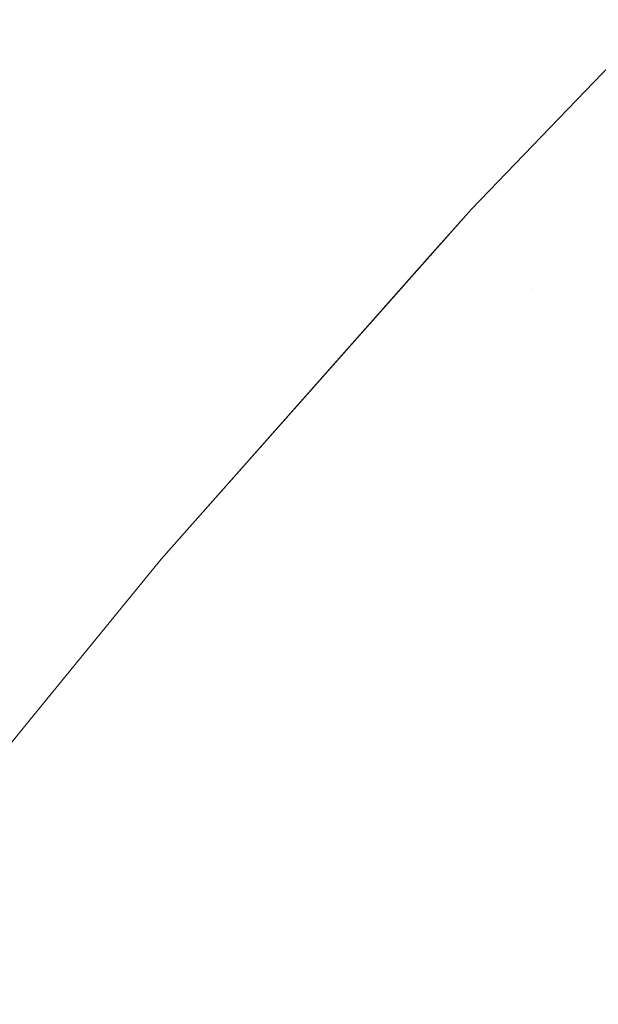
# Model space of a CAD drawing. Header units: centimetres. Extents: x -44.1 to 45.2, y 4.2 to 6.
# Tile 73 of 256: x -44.07532 to -44.07035, y 5.94152 to 5.94998. Entities that reach past the tile are written whole.
import ezdxf

# ---------------------------------------------------------------- set-up
doc = ezdxf.new("R2010")
doc.units = ezdxf.units.CM
doc.header["$LTSCALE"] = 2.54
doc.layers.add('Lucido design-1', color=7, linetype='Continuous')

# ---------------------------------------------------------------- blocks, each defined once
blk = doc.blocks.new('Gruppo-4-1')
at = {"color": 7, "linetype": 'Continuous', "lineweight": 9}
for points, invisible_edges in [([(-44.0714419, 5.9483543, -2312.42217), (-44.0717872, 5.9479529, -2312.4206076), (-44.0698821, 5.9499819, -2312.4206076)], 11), ([(-44.0717872, 5.9479529, -2312.4206076), (-44.0717334, 5.9479353, -2312.4190457), (-44.0698289, 5.9499637, -2312.4190457), (-44.0698821, 5.9499819, -2312.4206076)], 15), ([(-44.0698821, 5.9499819, -2313.0237324), (-44.0717872, 5.9479529, -2313.0237324), (-44.0714419, 5.9483543, -2313.02217)], 11), ([(-44.0698821, 5.9499819, -2313.0237324), (-44.0698289, 5.9499637, -2313.0252942), (-44.0717334, 5.9479353, -2313.0252942), (-44.0717872, 5.9479529, -2313.0237324)], 15), ([(-44.0697403, 5.9499332, -2312.417485), (-44.0698289, 5.9499637, -2312.4190457), (-44.0717334, 5.9479353, -2312.4190457), (-44.0716437, 5.9479061, -2312.417485)], 15), ([(-44.0716437, 5.9479061, -2313.0268549), (-44.0717334, 5.9479353, -2313.0252942), (-44.0698289, 5.9499637, -2313.0252942), (-44.0697403, 5.9499332, -2313.0268549)], 15), ([(-44.0698821, 5.9499819, -2312.4206076), (-44.0698843, 5.9499731, -2312.42217), (-44.0714419, 5.9483543, -2312.42217)], 9), ([(-44.0714419, 5.9483543, -2313.02217), (-44.0698843, 5.9499731, -2313.02217), (-44.0698821, 5.9499819, -2313.0237324)], 10), ([(-44.0698843, 5.9499731, -2313.02217), (-44.0714419, 5.9483543, -2313.02217), (-44.0714419, 5.9483543, -2312.42217), (-44.0698843, 5.9499731, -2312.42217)], 10), ([(-44.0716437, 5.9479061, -2312.417485), (-44.0715182, 5.9478653, -2312.4159261), (-44.0696165, 5.9498907, -2312.4159261), (-44.0697403, 5.9499332, -2312.417485)], 15), ([(-44.0697403, 5.9499332, -2313.0268549), (-44.0696165, 5.9498907, -2313.0284139), (-44.0715182, 5.9478653, -2313.0284139), (-44.0716437, 5.9479061, -2313.0268549)], 15), ([(-44.0694574, 5.949836, -2312.4143694), (-44.0696165, 5.9498907, -2312.4159261), (-44.0715182, 5.9478653, -2312.4159261), (-44.071357, 5.9478128, -2312.4143694)], 15), ([(-44.071357, 5.9478128, -2313.0299706), (-44.0715182, 5.9478653, -2313.0284139), (-44.0696165, 5.9498907, -2313.0284139), (-44.0694574, 5.949836, -2313.0299706)], 15), ([(-44.0694574, 5.949836, -2312.4143694), (-44.071357, 5.9478128, -2312.4143694), (-44.0711602, 5.9477488, -2312.4128155), (-44.0702247, 5.9487589, -2312.4128155)], 15), ([(-44.0694574, 5.949836, -2313.0299706), (-44.0692631, 5.9497692, -2313.0315244), (-44.0711602, 5.9477488, -2313.0315244), (-44.071357, 5.9478128, -2313.0299706)], 15), ([(-44.0709279, 5.9476732, -2313.0330749), (-44.0711602, 5.9477488, -2313.0315244), (-44.0692631, 5.9497692, -2313.0315244), (-44.0690339, 5.9496905, -2313.0330749)], 15), ([(-44.0690339, 5.9496905, -2313.0330749), (-44.0687699, 5.9495997, -2313.0346213), (-44.0706604, 5.9475862, -2313.0346213), (-44.0709279, 5.9476732, -2313.0330749)], 15), ([(-44.0703579, 5.9474877, -2313.0361633), (-44.0706604, 5.9475862, -2313.0346213), (-44.0687699, 5.9495997, -2313.0346213), (-44.0684712, 5.9494971, -2313.0361633)], 15), ([(-44.0684712, 5.9494971, -2313.0361633), (-44.0681381, 5.9493826, -2313.0377002), (-44.0700204, 5.9473779, -2313.0377002), (-44.0703579, 5.9474877, -2313.0361633)], 15), ([(-44.069994, 5.9486817, -2312.4112651), (-44.0702247, 5.9487589, -2312.4128155), (-44.0711602, 5.9477488, -2312.4128155), (-44.0709279, 5.9476732, -2312.4112651)], 15), ([(-44.0709279, 5.9476732, -2312.4112651), (-44.0706604, 5.9475862, -2312.4097186), (-44.0697282, 5.9485928, -2312.4097186), (-44.069994, 5.9486817, -2312.4112651)], 15), ([(-44.0694275, 5.9484922, -2312.4081767), (-44.0697282, 5.9485928, -2312.4097186), (-44.0706604, 5.9475862, -2312.4097186), (-44.0703579, 5.9474877, -2312.4081767)], 15), ([(-44.0703579, 5.9474877, -2312.4081767), (-44.0700204, 5.9473779, -2312.4066398), (-44.0690923, 5.9483801, -2312.4066398), (-44.0694275, 5.9484922, -2312.4081767)], 15), ([(-44.0714419, 5.9483543, -2313.02217), (-44.0741061, 5.945349, -2313.02217), (-44.0741061, 5.945349, -2312.42217), (-44.0717981, 5.9479525, -2312.42217)], 10), ([(-44.0735885, 5.9459261, -2313.0237324), (-44.0741061, 5.945349, -2313.02217), (-44.0714419, 5.9483543, -2313.02217), (-44.0717872, 5.9479529, -2313.0237324)], 13), ([(-44.0714419, 5.9483543, -2312.42217), (-44.0717981, 5.9479525, -2312.42217), (-44.0717872, 5.9479529, -2312.4206076)], 10), ([(-44.0717981, 5.9479525, -2312.42217), (-44.0714419, 5.9483543, -2312.42217), (-44.0714419, 5.9483543, -2313.02217)], 10), ([(-44.0717872, 5.9479529, -2312.4206076), (-44.0717981, 5.9479525, -2312.42217), (-44.0741061, 5.945349, -2312.42217), (-44.0735885, 5.9459261, -2312.4206076)], 13), ([(-44.0735885, 5.9459261, -2312.4206076), (-44.073534, 5.9459093, -2312.4190457), (-44.0717334, 5.9479353, -2312.4190457), (-44.0717872, 5.9479529, -2312.4206076)], 15), ([(-44.0717872, 5.9479529, -2313.0237324), (-44.0717334, 5.9479353, -2313.0252942), (-44.073534, 5.9459093, -2313.0252942), (-44.0735885, 5.9459261, -2313.0237324)], 15), ([(-44.0716437, 5.9479061, -2312.417485), (-44.0717334, 5.9479353, -2312.4190457), (-44.073534, 5.9459093, -2312.4190457), (-44.0734431, 5.9458813, -2312.417485)], 15), ([(-44.0734431, 5.9458813, -2313.0268549), (-44.073534, 5.9459093, -2313.0252942), (-44.0717334, 5.9479353, -2313.0252942), (-44.0716437, 5.9479061, -2313.0268549)], 15), ([(-44.0734431, 5.9458813, -2312.417485), (-44.0733161, 5.9458422, -2312.4159261), (-44.0715182, 5.9478653, -2312.4159261), (-44.0716437, 5.9479061, -2312.417485)], 15), ([(-44.0716437, 5.9479061, -2313.0268549), (-44.0715182, 5.9478653, -2313.0284139), (-44.0733161, 5.9458422, -2313.0284139), (-44.0734431, 5.9458813, -2313.0268549)], 15), ([(-44.071357, 5.9478128, -2312.4143694), (-44.0715182, 5.9478653, -2312.4159261), (-44.0733161, 5.9458422, -2312.4159261), (-44.0731529, 5.945792, -2312.4143694)], 15), ([(-44.0731529, 5.945792, -2313.0299706), (-44.0733161, 5.9458422, -2313.0284139), (-44.0715182, 5.9478653, -2313.0284139), (-44.071357, 5.9478128, -2313.0299706)], 15), ([(-44.0731529, 5.945792, -2312.4143694), (-44.0729537, 5.9457306, -2312.4128155), (-44.0711602, 5.9477488, -2312.4128155), (-44.071357, 5.9478128, -2312.4143694)], 15), ([(-44.071357, 5.9478128, -2313.0299706), (-44.0711602, 5.9477488, -2313.0315244), (-44.0729537, 5.9457306, -2313.0315244), (-44.0731529, 5.945792, -2313.0299706)], 15), ([(-44.0709279, 5.9476732, -2312.4112651), (-44.0711602, 5.9477488, -2312.4128155), (-44.0729537, 5.9457306, -2312.4128155), (-44.0727187, 5.9456583, -2312.4112651)], 15), ([(-44.0727187, 5.9456583, -2313.0330749), (-44.0729537, 5.9457306, -2313.0315244), (-44.0711602, 5.9477488, -2313.0315244), (-44.0709279, 5.9476732, -2313.0330749)], 15), ([(-44.0709279, 5.9476732, -2312.4112651), (-44.0727187, 5.9456583, -2312.4112651), (-44.0724479, 5.9455749, -2312.4097186), (-44.0715669, 5.9465801, -2312.4097186)], 15), ([(-44.0709279, 5.9476732, -2313.0330749), (-44.0706604, 5.9475862, -2313.0346213), (-44.0724479, 5.9455749, -2313.0346213), (-44.0727187, 5.9456583, -2313.0330749)], 15), ([(-44.0715669, 5.9465801, -2312.4097186), (-44.0706604, 5.9475862, -2312.4097186), (-44.0709279, 5.9476732, -2312.4112651)], 11), ([(-44.0721416, 5.9454806, -2313.0361633), (-44.0724479, 5.9455749, -2313.0346213), (-44.0706604, 5.9475862, -2313.0346213), (-44.0703579, 5.9474877, -2313.0361633)], 15), ([(-44.0703579, 5.9474877, -2312.4081767), (-44.0706604, 5.9475862, -2312.4097186), (-44.0715669, 5.9465801, -2312.4097186), (-44.0712625, 5.9464837, -2312.4081767)], 15), ([(-44.0703579, 5.9474877, -2313.0361633), (-44.0700204, 5.9473779, -2313.0377002), (-44.0718, 5.9453754, -2313.0377002), (-44.0721416, 5.9454806, -2313.0361633)], 15), ([(-44.0712625, 5.9464837, -2312.4081767), (-44.0709229, 5.9463763, -2312.4066398), (-44.0700204, 5.9473779, -2312.4066398), (-44.0703579, 5.9474877, -2312.4081767)], 15), ([(-44.0714234, 5.9452595, -2313.0392315), (-44.0718, 5.9453754, -2313.0377002), (-44.0700204, 5.9473779, -2313.0377002), (-44.0696484, 5.9472568, -2313.0392315)], 15), ([(-44.0696484, 5.9472568, -2312.4051085), (-44.0700204, 5.9473779, -2312.4066398), (-44.0709229, 5.9463763, -2312.4066398), (-44.0705486, 5.9462578, -2312.4051085)], 15), ([(-44.0696484, 5.9472568, -2313.0392315), (-44.069242, 5.9471246, -2313.0407566), (-44.0710121, 5.9451328, -2313.0407566), (-44.0714234, 5.9452595, -2313.0392315)], 15), ([(-44.0705486, 5.9462578, -2312.4051085), (-44.0701397, 5.9461283, -2312.4035833), (-44.069242, 5.9471246, -2312.4035833), (-44.0696484, 5.9472568, -2312.4051085)], 15), ([(-44.0705662, 5.9449956, -2313.0422751), (-44.0710121, 5.9451328, -2313.0407566), (-44.069242, 5.9471246, -2313.0407566), (-44.0688015, 5.9469812, -2313.0422751)], 15), ([(-44.0688015, 5.9469812, -2313.0422751), (-44.0683273, 5.9468269, -2313.0437864), (-44.0700862, 5.9448478, -2313.0437864), (-44.0705662, 5.9449956, -2313.0422751)], 15), ([(-44.0712625, 5.9464837, -2312.4081767), (-44.0715669, 5.9465801, -2312.4097186), (-44.0724479, 5.9455749, -2312.4097186), (-44.0721416, 5.9454806, -2312.4081767)], 15), ([(-44.0721416, 5.9454806, -2312.4081767), (-44.0718, 5.9453754, -2312.4066398), (-44.0709229, 5.9463763, -2312.4066398), (-44.0712625, 5.9464837, -2312.4081767)], 15), ([(-44.0705486, 5.9462578, -2312.4051085), (-44.0709229, 5.9463763, -2312.4066398), (-44.0718, 5.9453754, -2312.4066398), (-44.0714234, 5.9452595, -2312.4051085)], 15), ([(-44.0714234, 5.9452595, -2312.4051085), (-44.0710121, 5.9451328, -2312.4035833), (-44.0701397, 5.9461283, -2312.4035833), (-44.0705486, 5.9462578, -2312.4051085)], 15), ([(-44.0696965, 5.945988, -2312.4020649), (-44.0701397, 5.9461283, -2312.4035833), (-44.0710121, 5.9451328, -2312.4035833), (-44.0705662, 5.9449956, -2312.4020649)], 15), ([(-44.0705662, 5.9449956, -2312.4020649), (-44.0700862, 5.9448478, -2312.4005536), (-44.0692193, 5.945837, -2312.4005536), (-44.0696965, 5.945988, -2312.4020649)], 15), ([(-44.0752881, 5.9439035, -2312.4206076), (-44.0735885, 5.9459261, -2312.4206076), (-44.0741061, 5.945349, -2312.42217)], 11), ([(-44.0752881, 5.9439035, -2312.4206076), (-44.075233, 5.9438875, -2312.4190457), (-44.073534, 5.9459093, -2312.4190457), (-44.0735885, 5.9459261, -2312.4206076)], 15), ([(-44.0741061, 5.945349, -2313.02217), (-44.0735885, 5.9459261, -2313.0237324), (-44.0752881, 5.9439035, -2313.0237324)], 11), ([(-44.0735885, 5.9459261, -2313.0237324), (-44.073534, 5.9459093, -2313.0252942), (-44.075233, 5.9438875, -2313.0252942), (-44.0752881, 5.9439035, -2313.0237324)], 15), ([(-44.0734431, 5.9458813, -2312.417485), (-44.073534, 5.9459093, -2312.4190457), (-44.075233, 5.9438875, -2312.4190457), (-44.0751411, 5.9438608, -2312.417485)], 15), ([(-44.0751411, 5.9438608, -2313.0268549), (-44.075233, 5.9438875, -2313.0252942), (-44.073534, 5.9459093, -2313.0252942), (-44.0734431, 5.9458813, -2313.0268549)], 15), ([(-44.0751411, 5.9438608, -2312.417485), (-44.0750126, 5.9438234, -2312.4159261), (-44.0733161, 5.9458422, -2312.4159261), (-44.0734431, 5.9458813, -2312.417485)], 15), ([(-44.0734431, 5.9458813, -2313.0268549), (-44.0733161, 5.9458422, -2313.0284139), (-44.0750126, 5.9438234, -2313.0284139), (-44.0751411, 5.9438608, -2313.0268549)], 15), ([(-44.0731529, 5.945792, -2312.4143694), (-44.0733161, 5.9458422, -2312.4159261), (-44.0750126, 5.9438234, -2312.4159261), (-44.0748476, 5.9437754, -2312.4143694)], 15), ([(-44.0748476, 5.9437754, -2313.0299706), (-44.0750126, 5.9438234, -2313.0284139), (-44.0733161, 5.9458422, -2313.0284139), (-44.0731529, 5.945792, -2313.0299706)], 15), ([(-44.0748476, 5.9437754, -2312.4143694), (-44.0746461, 5.9437168, -2312.4128155), (-44.0729537, 5.9457306, -2312.4128155), (-44.0731529, 5.945792, -2312.4143694)], 15), ([(-44.0731529, 5.945792, -2313.0299706), (-44.0729537, 5.9457306, -2313.0315244), (-44.0746461, 5.9437168, -2313.0315244), (-44.0748476, 5.9437754, -2313.0299706)], 15), ([(-44.0727187, 5.9456583, -2312.4112651), (-44.0729537, 5.9457306, -2312.4128155), (-44.0746461, 5.9437168, -2312.4128155), (-44.0744084, 5.9436476, -2312.4112651)], 15), ([(-44.0744084, 5.9436476, -2313.0330749), (-44.0746461, 5.9437168, -2313.0315244), (-44.0729537, 5.9457306, -2313.0315244), (-44.0727187, 5.9456583, -2313.0330749)], 15), ([(-44.0744084, 5.9436476, -2312.4112651), (-44.0741345, 5.9435679, -2312.4097186), (-44.0724479, 5.9455749, -2312.4097186), (-44.0727187, 5.9456583, -2312.4112651)], 15), ([(-44.0727187, 5.9456583, -2313.0330749), (-44.0724479, 5.9455749, -2313.0346213), (-44.0741345, 5.9435679, -2313.0346213), (-44.0744084, 5.9436476, -2313.0330749)], 15), ([(-44.0721416, 5.9454806, -2312.4081767), (-44.0724479, 5.9455749, -2312.4097186), (-44.0741345, 5.9435679, -2312.4097186), (-44.0738247, 5.9434777, -2312.4081767)], 15), ([(-44.0738247, 5.9434777, -2313.0361633), (-44.0741345, 5.9435679, -2313.0346213), (-44.0724479, 5.9455749, -2313.0346213), (-44.0721416, 5.9454806, -2313.0361633)], 15), ([(-44.0721416, 5.9454806, -2312.4081767), (-44.0738247, 5.9434777, -2312.4081767), (-44.0734793, 5.9433772, -2312.4066398), (-44.0726521, 5.9443757, -2312.4066398)], 15), ([(-44.0721416, 5.9454806, -2313.0361633), (-44.0718, 5.9453754, -2313.0377002), (-44.0734793, 5.9433772, -2313.0377002), (-44.0738247, 5.9434777, -2313.0361633)], 15), ([(-44.0726521, 5.9443757, -2312.4066398), (-44.0718, 5.9453754, -2312.4066398), (-44.0721416, 5.9454806, -2312.4081767)], 11), ([(-44.0741061, 5.945349, -2312.42217), (-44.0752914, 5.9438966, -2312.42217), (-44.0752881, 5.9439035, -2312.4206076)], 10), ([(-44.0752914, 5.9438966, -2312.42217), (-44.0741061, 5.945349, -2312.42217), (-44.0741061, 5.945349, -2313.02217), (-44.0752914, 5.9438966, -2313.02217)], 10), ([(-44.0752881, 5.9439035, -2313.0237324), (-44.0752914, 5.9438966, -2313.02217), (-44.0741061, 5.945349, -2313.02217)], 9), ([(-44.0730984, 5.9432664, -2313.0392315), (-44.0734793, 5.9433772, -2313.0377002), (-44.0718, 5.9453754, -2313.0377002), (-44.0714234, 5.9452595, -2313.0392315)], 15), ([(-44.0714234, 5.9452595, -2312.4051085), (-44.0718, 5.9453754, -2312.4066398), (-44.0726521, 5.9443757, -2312.4066398), (-44.0722733, 5.9442623, -2312.4051085)], 15), ([(-44.0714234, 5.9452595, -2313.0392315), (-44.0710121, 5.9451328, -2313.0407566), (-44.0726823, 5.9431453, -2313.0407566), (-44.0730984, 5.9432664, -2313.0392315)], 15), ([(-44.0722733, 5.9442623, -2312.4051085), (-44.0718595, 5.9441384, -2312.4035833), (-44.0710121, 5.9451328, -2312.4035833), (-44.0714234, 5.9452595, -2312.4051085)], 15), ([(-44.0722313, 5.9430141, -2313.0422751), (-44.0726823, 5.9431453, -2313.0407566), (-44.0710121, 5.9451328, -2313.0407566), (-44.0705662, 5.9449956, -2313.0422751)], 15), ([(-44.0705662, 5.9449956, -2312.4020649), (-44.0710121, 5.9451328, -2312.4035833), (-44.0718595, 5.9441384, -2312.4035833), (-44.0714111, 5.9440042, -2312.4020649)], 15), ([(-44.0705662, 5.9449956, -2313.0422751), (-44.0700862, 5.9448478, -2313.0437864), (-44.0717459, 5.9428729, -2313.0437864), (-44.0722313, 5.9430141, -2313.0422751)], 15), ([(-44.0714111, 5.9440042, -2312.4020649), (-44.0709283, 5.9438597, -2312.4005536), (-44.0700862, 5.9448478, -2312.4005536), (-44.0705662, 5.9449956, -2312.4020649)], 15), ([(-44.0712262, 5.9427216, -2313.04529), (-44.0717459, 5.9428729, -2313.0437864), (-44.0700862, 5.9448478, -2313.0437864), (-44.0695724, 5.9446896, -2313.04529)], 15), ([(-44.0695724, 5.9446896, -2312.39905), (-44.0700862, 5.9448478, -2312.4005536), (-44.0709283, 5.9438597, -2312.4005536), (-44.0704115, 5.943705, -2312.39905)], 15), ([(-44.0695724, 5.9446896, -2313.04529), (-44.0690251, 5.9445211, -2313.0467854), (-44.0706726, 5.9425606, -2313.0467854), (-44.0712262, 5.9427216, -2313.04529)], 15), ([(-44.0704115, 5.943705, -2312.39905), (-44.069861, 5.9435402, -2312.3975546), (-44.0690251, 5.9445211, -2312.3975546), (-44.0695724, 5.9446896, -2312.39905)], 15), ([(-44.0700857, 5.9423898, -2313.0482721), (-44.0706726, 5.9425606, -2313.0467854), (-44.0690251, 5.9445211, -2313.0467854), (-44.0684448, 5.9443424, -2313.0482721)], 15), ([(-44.0722733, 5.9442623, -2312.4051085), (-44.0726521, 5.9443757, -2312.4066398), (-44.0734793, 5.9433772, -2312.4066398), (-44.0730984, 5.9432664, -2312.4051085)], 15), ([(-44.0730984, 5.9432664, -2312.4051085), (-44.0726823, 5.9431453, -2312.4035833), (-44.0718595, 5.9441384, -2312.4035833), (-44.0722733, 5.9442623, -2312.4051085)], 15), ([(-44.0714111, 5.9440042, -2312.4020649), (-44.0718595, 5.9441384, -2312.4035833), (-44.0726823, 5.9431453, -2312.4035833), (-44.0722313, 5.9430141, -2312.4020649)], 15), ([(-44.0722313, 5.9430141, -2312.4020649), (-44.0717459, 5.9428729, -2312.4005536), (-44.0709283, 5.9438597, -2312.4005536), (-44.0714111, 5.9440042, -2312.4020649)], 15), ([(-44.0765177, 5.9423938, -2312.42217), (-44.0768885, 5.9418873, -2312.4206076), (-44.0752881, 5.9439035, -2312.4206076)], 11), ([(-44.0768885, 5.9418873, -2312.4206076), (-44.0768328, 5.941872, -2312.4190457), (-44.075233, 5.9438875, -2312.4190457), (-44.0752881, 5.9439035, -2312.4206076)], 15), ([(-44.0752881, 5.9439035, -2313.0237324), (-44.0768885, 5.9418873, -2313.0237324), (-44.0765177, 5.9423938, -2313.02217)], 11), ([(-44.0752881, 5.9439035, -2313.0237324), (-44.075233, 5.9438875, -2313.0252942), (-44.0768328, 5.941872, -2313.0252942), (-44.0768885, 5.9418873, -2313.0237324)], 15), ([(-44.0751411, 5.9438608, -2312.417485), (-44.075233, 5.9438875, -2312.4190457), (-44.0768328, 5.941872, -2312.4190457), (-44.07674, 5.9418465, -2312.417485)], 15), ([(-44.07674, 5.9418465, -2313.0268549), (-44.0768328, 5.941872, -2313.0252942), (-44.075233, 5.9438875, -2313.0252942), (-44.0751411, 5.9438608, -2313.0268549)], 15), ([(-44.07674, 5.9418465, -2312.417485), (-44.0766101, 5.9418108, -2312.4159261), (-44.0750126, 5.9438234, -2312.4159261), (-44.0751411, 5.9438608, -2312.417485)], 15), ([(-44.0751411, 5.9438608, -2313.0268549), (-44.0750126, 5.9438234, -2313.0284139), (-44.0766101, 5.9418108, -2313.0284139), (-44.07674, 5.9418465, -2313.0268549)], 15), ([(-44.0752881, 5.9439035, -2312.4206076), (-44.0752914, 5.9438966, -2312.42217), (-44.0765177, 5.9423938, -2312.42217)], 9), ([(-44.0765177, 5.9423938, -2313.02217), (-44.0752914, 5.9438966, -2313.02217), (-44.0752881, 5.9439035, -2313.0237324)], 10), ([(-44.0752914, 5.9438966, -2313.02217), (-44.0765177, 5.9423938, -2313.02217), (-44.0765177, 5.9423938, -2312.42217), (-44.0752914, 5.9438966, -2312.42217)], 10), ([(-44.0704115, 5.943705, -2312.39905), (-44.0709283, 5.9438597, -2312.4005536), (-44.0717459, 5.9428729, -2312.4005536), (-44.0712262, 5.9427216, -2312.39905)], 15), ([(-44.0748476, 5.9437754, -2312.4143694), (-44.0750126, 5.9438234, -2312.4159261), (-44.0766101, 5.9418108, -2312.4159261), (-44.0764433, 5.941765, -2312.4143694)], 15), ([(-44.0764433, 5.941765, -2313.0299706), (-44.0766101, 5.9418108, -2313.0284139), (-44.0750126, 5.9438234, -2313.0284139), (-44.0748476, 5.9437754, -2313.0299706)], 15), ([(-44.0764433, 5.941765, -2312.4143694), (-44.0762397, 5.9417091, -2312.4128155), (-44.0746461, 5.9437168, -2312.4128155), (-44.0748476, 5.9437754, -2312.4143694)], 15), ([(-44.0748476, 5.9437754, -2313.0299706), (-44.0746461, 5.9437168, -2313.0315244), (-44.0762397, 5.9417091, -2313.0315244), (-44.0764433, 5.941765, -2313.0299706)], 15), ([(-44.0744084, 5.9436476, -2312.4112651), (-44.0746461, 5.9437168, -2312.4128155), (-44.0762397, 5.9417091, -2312.4128155), (-44.0759994, 5.9416431, -2312.4112651)], 15), ([(-44.0759994, 5.9416431, -2313.0330749), (-44.0762397, 5.9417091, -2313.0315244), (-44.0746461, 5.9437168, -2313.0315244), (-44.0744084, 5.9436476, -2313.0330749)], 15), ([(-44.0712262, 5.9427216, -2312.39905), (-44.0706726, 5.9425606, -2312.3975546), (-44.069861, 5.9435402, -2312.3975546), (-44.0704115, 5.943705, -2312.39905)], 15), ([(-44.0759994, 5.9416431, -2312.4112651), (-44.0757227, 5.9415671, -2312.4097186), (-44.0741345, 5.9435679, -2312.4097186), (-44.0744084, 5.9436476, -2312.4112651)], 15), ([(-44.0744084, 5.9436476, -2313.0330749), (-44.0741345, 5.9435679, -2313.0346213), (-44.0757227, 5.9415671, -2313.0346213), (-44.0759994, 5.9416431, -2313.0330749)], 15), ([(-44.0738247, 5.9434777, -2312.4081767), (-44.0741345, 5.9435679, -2312.4097186), (-44.0757227, 5.9415671, -2312.4097186), (-44.0754096, 5.9414811, -2312.4081767)], 15), ([(-44.0754096, 5.9414811, -2313.0361633), (-44.0757227, 5.9415671, -2313.0346213), (-44.0741345, 5.9435679, -2313.0346213), (-44.0738247, 5.9434777, -2313.0361633)], 15), ([(-44.0692773, 5.9433655, -2312.3960679), (-44.069861, 5.9435402, -2312.3975546), (-44.0706726, 5.9425606, -2312.3975546), (-44.0700857, 5.9423898, -2312.3960679)], 15), ([(-44.0754096, 5.9414811, -2312.4081767), (-44.0750605, 5.9413852, -2312.4066398), (-44.0734793, 5.9433772, -2312.4066398), (-44.0738247, 5.9434777, -2312.4081767)], 15), ([(-44.0738247, 5.9434777, -2313.0361633), (-44.0734793, 5.9433772, -2313.0377002), (-44.0750605, 5.9413852, -2313.0377002), (-44.0754096, 5.9414811, -2313.0361633)], 15), ([(-44.0730984, 5.9432664, -2312.4051085), (-44.0734793, 5.9433772, -2312.4066398), (-44.0750605, 5.9413852, -2312.4066398), (-44.0746755, 5.9412794, -2312.4051085)], 15), ([(-44.0746755, 5.9412794, -2313.0392315), (-44.0750605, 5.9413852, -2313.0377002), (-44.0734793, 5.9433772, -2313.0377002), (-44.0730984, 5.9432664, -2313.0392315)], 15), ([(-44.0730984, 5.9432664, -2312.4051085), (-44.0746755, 5.9412794, -2312.4051085), (-44.074255, 5.9411639, -2312.4035833), (-44.0734807, 5.9421538, -2312.4035833)], 15), ([(-44.0730984, 5.9432664, -2313.0392315), (-44.0726823, 5.9431453, -2313.0407566), (-44.074255, 5.9411639, -2313.0407566), (-44.0746755, 5.9412794, -2313.0392315)], 15), ([(-44.0734807, 5.9421538, -2312.4035833), (-44.0726823, 5.9431453, -2312.4035833), (-44.0730984, 5.9432664, -2312.4051085)], 11), ([(-44.0737993, 5.9410388, -2313.0422751), (-44.074255, 5.9411639, -2313.0407566), (-44.0726823, 5.9431453, -2313.0407566), (-44.0722313, 5.9430141, -2313.0422751)], 15), ([(-44.0722313, 5.9430141, -2312.4020649), (-44.0726823, 5.9431453, -2312.4035833), (-44.0734807, 5.9421538, -2312.4035833), (-44.0730273, 5.9420256, -2312.4020649)], 15), ([(-44.0722313, 5.9430141, -2313.0422751), (-44.0717459, 5.9428729, -2313.0437864), (-44.0733086, 5.940904, -2313.0437864), (-44.0737993, 5.9410388, -2313.0422751)], 15), ([(-44.0730273, 5.9420256, -2312.4020649), (-44.0725392, 5.9418876, -2312.4005536), (-44.0717459, 5.9428729, -2312.4005536), (-44.0722313, 5.9430141, -2312.4020649)], 15), ([(-44.0727834, 5.9407598, -2313.04529), (-44.0733086, 5.940904, -2313.0437864), (-44.0717459, 5.9428729, -2313.0437864), (-44.0712262, 5.9427216, -2313.04529)], 15), ([(-44.0712262, 5.9427216, -2312.39905), (-44.0717459, 5.9428729, -2312.4005536), (-44.0725392, 5.9418876, -2312.4005536), (-44.0720167, 5.9417398, -2312.39905)], 15), ([(-44.0712262, 5.9427216, -2313.04529), (-44.0706726, 5.9425606, -2313.0467854), (-44.072224, 5.9406061, -2313.0467854), (-44.0727834, 5.9407598, -2313.04529)], 15), ([(-44.0720167, 5.9417398, -2312.39905), (-44.0714602, 5.9415825, -2312.3975546), (-44.0706726, 5.9425606, -2312.3975546), (-44.0712262, 5.9427216, -2312.39905)], 15), ([(-44.0716308, 5.9404432, -2313.0482721), (-44.072224, 5.9406061, -2313.0467854), (-44.0706726, 5.9425606, -2313.0467854), (-44.0700857, 5.9423898, -2313.0482721)], 15), ([(-44.0700857, 5.9423898, -2312.3960679), (-44.0706726, 5.9425606, -2312.3975546), (-44.0714602, 5.9415825, -2312.3975546), (-44.0708701, 5.9414156, -2312.3960679)], 15), ([(-44.0700857, 5.9423898, -2313.0482721), (-44.0694657, 5.9422094, -2313.0497496), (-44.0710042, 5.9402711, -2313.0497496), (-44.0716308, 5.9404432, -2313.0482721)], 15), ([(-44.0708701, 5.9414156, -2312.3960679), (-44.0702467, 5.9412394, -2312.3945904), (-44.0694657, 5.9422094, -2312.3945904), (-44.0700857, 5.9423898, -2312.3960679)], 15), ([(-44.0703446, 5.9400899, -2313.0512174), (-44.0710042, 5.9402711, -2313.0497496), (-44.0694657, 5.9422094, -2313.0497496), (-44.068813, 5.9420195, -2313.0512174)], 15), ([(-44.0730273, 5.9420256, -2312.4020649), (-44.0734807, 5.9421538, -2312.4035833), (-44.074255, 5.9411639, -2312.4035833), (-44.0737993, 5.9410388, -2312.4020649)], 15), ([(-44.0737993, 5.9410388, -2312.4020649), (-44.0733086, 5.940904, -2312.4005536), (-44.0725392, 5.9418876, -2312.4005536), (-44.0730273, 5.9420256, -2312.4020649)], 15), ([(-44.0720167, 5.9417398, -2312.39905), (-44.0725392, 5.9418876, -2312.4005536), (-44.0733086, 5.940904, -2312.4005536), (-44.0727834, 5.9407598, -2312.39905)], 15), ([(-44.0727834, 5.9407598, -2312.39905), (-44.072224, 5.9406061, -2312.3975546), (-44.0714602, 5.9415825, -2312.3975546), (-44.0720167, 5.9417398, -2312.39905)], 15), ([(-44.0708701, 5.9414156, -2312.3960679), (-44.0714602, 5.9415825, -2312.3975546), (-44.072224, 5.9406061, -2312.3975546), (-44.0716308, 5.9404432, -2312.3960679)], 15)]:
    blk.add_3dface(points, dxfattribs=dict(at, invisible_edges=invisible_edges))
blk = doc.blocks.new('Gruppo-5-1')
at = {"color": 7}
blk.add_blockref('Gruppo-4-1', (0, 0), dxfattribs=at)

msp = doc.modelspace()

# ---------------------------------------------------------------- block references
at = {"layer": 'Lucido design-1', "color": 7}
msp.add_blockref('Gruppo-5-1', (0, 0), dxfattribs=at)

doc.saveas('drawing.dxf')
